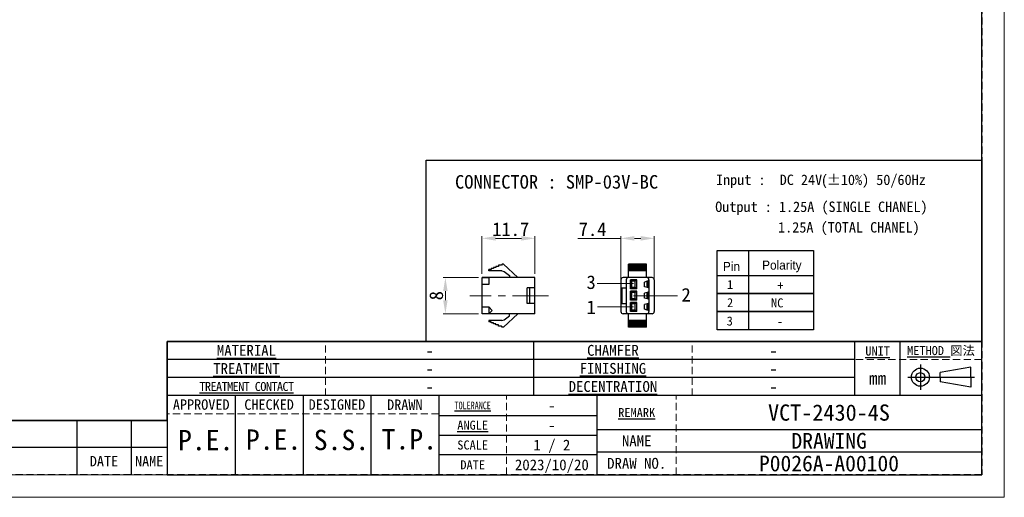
# Model space of a CAD drawing. Header units: millimetres. Extents: x 313 to 928, y 5 to 290.
# Tile 7 of 9: x 710 to 928, y 5 to 111. Entities that reach past the tile are written whole.
import ezdxf
from ezdxf.enums import TextEntityAlignment as Align

# ---------------------------------------------------------------- set-up
doc = ezdxf.new("R2010")
doc.units = ezdxf.units.MM
doc.header["$LTSCALE"] = 0.25
doc.linetypes.add('CENTER', pattern=[50.8, 31.75, -6.35, 6.35, -6.35])
doc.linetypes.add('HIDDEN', pattern=[9.525, 6.35, -3.175])
for name, color, linetype, lineweight in [('CENTER', 10, 'CENTER', 15), ('OUTPUT HARNESS', 7, 'Continuous', 20), ('TXT1', 5, 'Continuous', 15)]:
    doc.layers.add(name, color=color, linetype=linetype, lineweight=lineweight)
doc.layers.add('EMPTY LINE', color=252, linetype='Continuous', lineweight=0, plot=False)
doc.layers.add('FORM', color=7, linetype='Continuous')
doc.styles.get("Standard").update_dxf_attribs({"font": 'arial.ttf'})
doc.styles.add('takachi1', font='msgothic.ttc', dxfattribs={"height": 2.5})
doc.styles.add('VS Standard', font='msgothic.ttc', dxfattribs={"height": 3})
doc.styles.add('VS Standard(小)', font='txt', dxfattribs={"height": 2.4})
doc.dimstyles.new('VS Standard x1', dxfattribs={"dimtxt": 3, "dimasz": 3, "dimexe": 0.5, "dimexo": 0.8, "dimgap": 0.5, "dimtad": 3, "dimlfac": 2, "dimrnd": 0.0001, "dimzin": 9, "dimdsep": 46, "dimtxsty": 'VS Standard', "dimcen": 0, "dimclrd": 256, "dimclre": 256, "dimclrt": 256, "dimaunit": 1, "dimadec": 0, "dimazin": 2, "dimtfac": 1, "dimtmove": 0, "dimatfit": 3, "dimfxl": 1, "dimtolj": 1, "dimtzin": 0, "dimlwd": -1, "dimlwe": -1, "dimarcsym": 0})

# ---------------------------------------------------------------- blocks, each defined once
blk = doc.blocks.new('表題欄金物用_ver2.0.0')
at = {"layer": 'FORM', "color": 0}
for p, q in [((-11, 40.5), (-191, 40.5)), ((-191, 40.5), (-191, 28.5)), ((-110, 28.49), (-110, 40.5)), ((-39, 28.49), (-39, 40.49)), ((-29, 28.49), (-29, 40.49)), ((-11, 28.5), (-11, 40.5)), ((-39, 36.5), (-191, 36.5)), ((-24.54, 35.38), (-24.54, 29.78)), ((-13.42, 34.8), (-20.21, 33.59)), ((-20.21, 32.58), (-20.21, 33.59)), ((-13.42, 32.58), (-13.42, 34.8)), ((-39, 32.5), (-191, 32.5)), ((-27.34, 32.58), (-12.62, 32.58)), ((-20.21, 32.58), (-20.21, 31.57)), ((-13.42, 30.35), (-20.21, 31.57)), ((-13.42, 32.58), (-13.42, 30.35)), ((-11, 28.5), (-191, 28.5)), ((-191, 28.5), (-191, 11)), ((-176, 28.5), (-176, 11)), ((-161, 28.5), (-161, 11)), ((-146, 28.5), (-146, 11)), ((-131, 28.5), (-131, 11)), ((-96, 11), (-96, 28.5)), ((-11, 11), (-11, 28.5)), ((-131, 24.12), (-96, 24.12)), ((-211, 23), (-272, 23)), ((-211, 23), (-211, 17)), ((-199, 23), (-211, 23)), ((-199, 23), (-199, 17)), ((-191, 23), (-199, 23)), ((-131, 19.75), (-96, 19.75)), ((-96, 21), (-11, 21)), ((-211, 17), (-272, 17)), ((-211, 17), (-211, 11)), ((-199, 17), (-211, 17)), ((-199, 17), (-199, 11)), ((-191, 17), (-199, 17)), ((-96, 15.38), (-131, 15.38)), ((-11, 16), (-96, 16)), ((-191, 11), (-11, 11))]:
    blk.add_line(p, q, dxfattribs=at)
at = {"layer": 'FORM', "color": 0, "linetype": 'HIDDEN', "lineweight": 9}
for p, q in [((-156, 28.49), (-156, 40.49)), ((-75, 28.49), (-75, 40.49)), ((-11, 36.5), (-39, 36.5)), ((-116, 11), (-116, 28.5)), ((-78.5, 11), (-78.5, 28.5)), ((-131, 24.5), (-191, 24.5))]:
    blk.add_line(p, q, dxfattribs=at)
at = {"layer": 'FORM', "color": 0, "lineweight": 15}
blk.add_line((-191, 11), (-286, 11), dxfattribs=at)
at = {"layer": 'FORM', "color": 0}
for radius in [2, 1]:
    blk.add_circle((-24.54, 32.58), radius, dxfattribs=at)
at = {"layer": 'FORM', "color": 0, "attachment_point": 5}
for s, insert, char_height, width, style in [('{\\LMATERIAL}', (-173.5, 38.5), 2.4, 36.5, 'VS Standard(小)'), ('{\\LCHAMFER}   ', (-92.5, 38.5), 2.4, 35, 'VS Standard(小)'), ('{\\LUNIT}', (-34, 38.35), 2, 20, 'VS Standard'), ('{\\LMETHOD} 図法', (-20, 38.35), 2, 20, 'VS Standard'), ('{\\LTREATMENT}', (-173.5, 34.5), 2.4, 36.5, 'VS Standard(小)'), ('{\\LFINISHING}', (-92.5, 34.5), 2.4, 35, 'VS Standard(小)'), ('mm', (-34, 32.35), 2.8, 20, 'VS Standard'), ('{\\T0.9;\\LTREATMENT CONTACT}', (-173.5, 30.5), 2, 36.5, 'VS Standard(小)'), ('{\\LDECENTRATION} ', (-92.5, 30.5), 2.4, 35, 'VS Standard(小)'), ('{\\fＭＳ ゴシック|b0|i0|c128|p49;APPROVED}', (-183.5, 26.5), 2.3, 15, 'VS Standard'), ('{\\fＭＳ ゴシック|b0|i0|c128|p49;CHECKED}', (-168.5, 26.5), 2.3, 15, 'VS Standard'), ('{\\fＭＳ ゴシック|b0|i0|c128|p49;DESIGNED}', (-153.5, 26.5), 2.3, 15, 'VS Standard'), ('{\\fＭＳ ゴシック|b0|i0|c128|p49;DRAWN}', (-138.5, 26.5), 2.3, 15, 'VS Standard'), ('{\\W0.7;\\LTOLERANCE\\l }', (-123.5, 26.31), 1.7, 20, 'VS Standard(小)'), ('{\\LANGLE}', (-123.5, 21.94), 2, 14.9784, 'VS Standard(小)'), ('{\\fＭＳ ゴシック|b0|i0|c128|p49;NAME}', (-87.25, 18.5), 2.4, 15, 'VS Standard(小)'), ('SCALE', (-123.5, 17.56), 2, 15, 'VS Standard(小)'), ('NAME', (-195, 14), 2.3, 8, 'VS Standard'), ('{\\fＭＳ ゴシック|b0|i0|c128|p49;DRAW NO.}', (-87.25, 13.5), 2.4, 15, 'VS Standard(小)'), ('{\\fMS Gothic|b0|i0|c128|p49;DATE}', (-204.99, 14), 2.3, 12, 'VS Standard'), ('{\\fＭＳ ゴシック|b0|i0|c128|p49;DATE}', (-123.5, 13.19), 2, 15, 'VS Standard(小)')]:
    blk.add_mtext(s, dxfattribs=dict(at, insert=insert, char_height=char_height, width=width, style=style))
at = {"layer": 'FORM', "color": 0, "insert": (-87.25, 24.75), "char_height": 2, "width": 16, "attachment_point": 5, "line_spacing_factor": 0.8, "style": 'VS Standard'}
blk.add_mtext('\\pxsm0.9;{\\LREMARK}   ', dxfattribs=at)
at = {"layer": 'FORM', "color": 0}
for tag, height, style, p in [('材料', 2.8, 'VS Standard', (-133, 38.5)), ('一般面取', 2.8, 'VS Standard', (-57, 38.5)), ('処理', 2.8, 'VS Standard', (-133, 34.5)), ('仕上', 2.8, 'VS Standard', (-57, 34.5)), ('処理接点', 2.8, 'VS Standard', (-133, 30.5)), ('偏芯', 2.8, 'VS Standard', (-57, 30.5)), ('一般公差', 2.4, 'VS Standard(小)', (-106, 26.31)), ('適用（機種名）', 3.6, 'VS Standard', (-44.75, 24.75)), ('角度', 2.4, 'VS Standard(小)', (-106, 21.94)), ('NAME', 3.5, 'VS Standard', (-44.75, 18.5)), ('SCALE', 2.4, 'VS Standard(小)', (-106, 17.56)), ('DRAW_NO.', 3.5, 'VS Standard', (-44.75, 13.5)), ('DATE', 2.4, 'VS Standard(小)', (-106, 13.19))]:
    blk.add_attdef(tag, text='', height=height, dxfattribs=dict(at, style=style)).set_placement(p, align=Align.MIDDLE_CENTER)
at = {"layer": 'FORM', "color": 0, "style": 'VS Standard'}
for tag, p in [('APPROVED', (-182.5, 15.06)), ('CHECKED', (-167.5, 15.18)), ('DESIGNED', (-152.5, 15.09)), ('DRAWN', (-137.5, 15.23))]:
    blk.add_attdef(tag, text='', height=4.5, dxfattribs=at).set_placement(p, align=Align.BOTTOM_CENTER)
blk = doc.blocks.new('*D104')
at = {"layer": 'Defpoints', "color": 0}
for p in [(812.56, 62.29), (812.56, 53.61), (824.26, 53.61)]:
    blk.add_point(p, dxfattribs=at)
at = {"layer": 'TXT1'}
for p, q in [((812.56, 54.41), (812.56, 62.79)), ((821.26, 62.29), (815.56, 62.29)), ((824.26, 54.41), (824.26, 62.79))]:
    blk.add_line(p, q, dxfattribs=at)
for points in [[(815.56, 62.79), (815.56, 61.79), (812.56, 62.29)], [(821.26, 61.79), (821.26, 62.79), (824.26, 62.29)]]:
    blk.add_solid(points, dxfattribs=at)
at = {"layer": 'TXT1', "insert": (818.9, 64.29), "char_height": 3, "attachment_point": 5, "style": 'VS Standard'}
blk.add_mtext('\\A1;11.7', dxfattribs=at)
blk = doc.blocks.new('*D105')
at = {"layer": 'Defpoints', "color": 0}
for p in [(850.64, 62.29), (843.24, 46.11), (850.64, 46.11)]:
    blk.add_point(p, dxfattribs=at)
at = {"layer": 'TXT1'}
for p, q in [((843.24, 62.29), (833.77, 62.29)), ((843.24, 46.91), (843.24, 62.79)), ((846.24, 62.29), (847.64, 62.29)), ((850.64, 46.91), (850.64, 62.79))]:
    blk.add_line(p, q, dxfattribs=at)
for points in [[(846.24, 62.79), (846.24, 61.79), (843.24, 62.29)], [(847.64, 61.79), (847.64, 62.79), (850.64, 62.29)]]:
    blk.add_solid(points, dxfattribs=at)
at = {"layer": 'TXT1', "insert": (837.01, 64.29), "char_height": 3, "attachment_point": 5, "style": 'VS Standard'}
blk.add_mtext('\\A1;7.4', dxfattribs=at)
blk = doc.blocks.new('*D106')
at = {"layer": 'Defpoints', "color": 0}
for p in [(804.47, 53.61), (812.56, 53.61), (812.56, 45.61)]:
    blk.add_point(p, dxfattribs=at)
at = {"layer": 'TXT1'}
for p, q in [((811.76, 53.61), (803.97, 53.61)), ((804.47, 48.61), (804.47, 50.61)), ((811.76, 45.61), (803.97, 45.61))]:
    blk.add_line(p, q, dxfattribs=at)
for points in [[(804.97, 50.61), (803.97, 50.61), (804.47, 53.61)], [(803.97, 48.61), (804.97, 48.61), (804.47, 45.61)]]:
    blk.add_solid(points, dxfattribs=at)
at = {"layer": 'TXT1', "insert": (802.47, 49.61), "char_height": 3, "attachment_point": 5, "rotation": 90, "style": 'VS Standard'}
blk.add_mtext('\\A1;8', dxfattribs=at)

msp = doc.modelspace()

# ---------------------------------------------------------------- linework, layer by layer
at = {"layer": 'CENTER', "linetype": 'CENTER'}
msp.add_line((827.2611, 49.5973), (809.854, 49.5973), dxfattribs=at)
at = {"layer": 'EMPTY LINE'}
for p, q in [((928, 5), (928, 290)), ((525, 5), (928, 5))]:
    msp.add_line(p, q, dxfattribs=at)
at = {"layer": 'FORM'}
for p, q in [((864.5103, 59.5977), (885.7989, 59.5977)), ((864.5103, 54.0716), (864.5103, 59.5977)), ((871.4471, 59.5977), (871.4471, 42.0716)), ((885.7989, 59.5977), (885.7989, 42.0716))]:
    msp.add_line(p, q, dxfattribs=at)
at = {"layer": 'FORM', "linetype": 'HIDDEN'}
msp.add_lwpolyline([(530, 285), (923, 285), (923, 10), (530, 10)], close=True, dxfattribs=at)
at = {"layer": 'FORM'}
for points in [[(530, 285), (530, 10), (648, 10), (648, 22), (743, 22), (743, 39.5), (923, 39.5), (923, 285), (530, 285)], [(800.1918, 79.5789), (923, 79.5789), (923, 39.5), (800.1918, 39.5)]]:
    msp.add_lwpolyline(points, close=True, dxfattribs=at)
for points in [[(885.7989, 50.0716), (864.5103, 50.0716), (864.5103, 54.0716), (885.7989, 54.0716)], [(885.7989, 46.0716), (864.5103, 46.0716), (864.5103, 50.0716), (885.7989, 50.0716)], [(885.7989, 42.0716), (864.5103, 42.0716), (864.5103, 46.0716), (885.7989, 46.0716)]]:
    msp.add_lwpolyline(points, dxfattribs=at)
at = {"layer": 'OUTPUT HARNESS', "linetype": 'Continuous', "lineweight": 25}
for p, q in [((817.0067, 56.6091), (816.8398, 56.3256)), ((817.2924, 56.6091), (817.0067, 56.6091)), ((820.4611, 53.6091), (817.2924, 56.6091)), ((848.944, 56.6091), (844.944, 56.6091)), ((844.944, 53.6091), (844.944, 56.6091)), ((848.944, 53.6091), (848.944, 56.6091)), ((814.5817, 55.3621), (814.0924, 55.3621)), ((814.0924, 55.1091), (814.0924, 55.3621)), ((816.9587, 55.1091), (814.0924, 55.1091)), ((815.0835, 55.5997), (814.5817, 55.5997)), ((814.5817, 55.5997), (814.5817, 55.3621)), ((815.6513, 55.8373), (815.0835, 55.8373)), ((815.0835, 55.8373), (815.0835, 55.5997)), ((816.206, 56.0352), (815.6513, 56.0352)), ((815.6513, 56.0352), (815.6513, 55.8373)), ((816.8398, 56.3256), (816.206, 56.3256)), ((816.206, 56.3256), (816.206, 56.0352)), ((816.9587, 55.1091), (817.4473, 54.9398)), ((817.4473, 54.9398), (818.6331, 54.0457)), ((848.944, 56.3256), (844.944, 56.3256)), ((848.944, 56.0352), (844.944, 56.0352)), ((848.944, 55.8373), (844.944, 55.8373)), ((848.944, 55.5997), (844.944, 55.5997)), ((848.944, 55.3621), (844.944, 55.3621)), ((848.944, 55.1091), (844.944, 55.1091)), ((824.2611, 53.6091), (812.5611, 53.6091)), ((812.5611, 45.6091), (812.5611, 53.6091)), ((818.649, 53.7915), (818.5037, 53.6091)), ((818.6331, 54.0457), (818.649, 53.7915)), ((824.2611, 45.6091), (824.2611, 53.6091)), ((843.244, 53.1091), (843.244, 46.1091)), ((850.144, 53.6091), (843.744, 53.6091)), ((844.444, 53.1091), (844.444, 46.1091)), ((846.7884, 53.1091), (845.3788, 53.1091)), ((845.3788, 51.1091), (845.3788, 53.1091)), ((845.6818, 52.7851), (845.3788, 53.1091)), ((845.6818, 51.4332), (845.6818, 52.7851)), ((846.4289, 52.7851), (845.6818, 52.7851)), ((846.7884, 53.1091), (846.4289, 52.7851)), ((846.4289, 51.4332), (846.4289, 52.7851)), ((846.7884, 51.1091), (846.7884, 53.1091)), ((849.0649, 52.7851), (848.4447, 52.6301)), ((848.4447, 51.5881), (848.4447, 52.6301)), ((849.2341, 52.7851), (849.0649, 52.7851)), ((849.0649, 51.4332), (849.0649, 52.7851)), ((849.444, 52.9612), (849.2341, 52.7851)), ((849.2341, 51.4332), (849.2341, 52.7851)), ((849.444, 53.1091), (849.444, 46.1091)), ((850.644, 53.1091), (850.644, 46.1091)), ((824.2611, 51.3591), (822.5111, 51.3591)), ((822.5111, 47.8591), (822.5111, 51.3591)), ((823.1108, 47.8591), (823.1108, 51.3591)), ((843.244, 51.3591), (844.444, 51.3591)), ((843.5088, 47.8591), (843.5088, 51.3591)), ((845.6818, 51.4332), (845.3788, 51.1091)), ((846.7884, 51.1091), (845.3788, 51.1091)), ((846.7884, 50.6091), (845.3788, 50.6091)), ((845.3788, 48.6091), (845.3788, 50.6091)), ((845.6818, 50.2851), (845.3788, 50.6091)), ((846.4289, 51.4332), (845.6818, 51.4332)), ((845.6818, 48.9332), (845.6818, 50.2851)), ((846.4289, 50.2851), (845.6818, 50.2851)), ((846.7884, 51.1091), (846.4289, 51.4332)), ((846.7884, 50.6091), (846.4289, 50.2851)), ((846.4289, 48.9332), (846.4289, 50.2851)), ((846.7884, 48.6091), (846.7884, 50.6091)), ((849.0649, 51.4332), (848.4447, 51.5881)), ((849.0649, 50.2851), (848.4447, 50.1301)), ((848.4447, 49.0881), (848.4447, 50.1301)), ((849.2341, 51.4332), (849.0649, 51.4332)), ((849.2341, 50.2851), (849.0649, 50.2851)), ((849.0649, 48.9332), (849.0649, 50.2851)), ((849.444, 51.257), (849.2341, 51.4332)), ((849.444, 50.4612), (849.2341, 50.2851)), ((849.2341, 48.9332), (849.2341, 50.2851)), ((845.6818, 48.9332), (845.3788, 48.6091)), ((846.7884, 48.6091), (845.3788, 48.6091)), ((846.7884, 48.1091), (845.3788, 48.1091)), ((845.3788, 46.1091), (845.3788, 48.1091)), ((845.6818, 47.7851), (845.3788, 48.1091)), ((846.4289, 48.9332), (845.6818, 48.9332)), ((846.7884, 48.6091), (846.4289, 48.9332)), ((846.7884, 48.1091), (846.4289, 47.7851)), ((846.7884, 46.1091), (846.7884, 48.1091)), ((849.0649, 48.9332), (848.4447, 49.0881)), ((849.2341, 48.9332), (849.0649, 48.9332)), ((849.444, 48.757), (849.2341, 48.9332)), ((849.444, 47.9612), (849.2341, 47.7851)), ((814.0611, 47.1091), (814.8194, 46.3591)), ((814.8194, 46.3591), (814.0611, 45.6091)), ((824.2611, 47.8591), (822.5111, 47.8591)), ((843.244, 47.8591), (844.444, 47.8591)), ((845.6818, 46.4332), (845.3788, 46.1091)), ((846.7884, 46.1091), (845.3788, 46.1091)), ((845.6818, 46.4332), (845.6818, 47.7851)), ((846.4289, 47.7851), (845.6818, 47.7851)), ((846.4289, 46.4332), (845.6818, 46.4332)), ((846.4289, 46.4332), (846.4289, 47.7851)), ((846.7884, 46.1091), (846.4289, 46.4332)), ((849.0649, 47.7851), (848.4447, 47.6301)), ((848.4447, 46.5881), (848.4447, 47.6301)), ((849.0649, 46.4332), (848.4447, 46.5881)), ((849.2341, 47.7851), (849.0649, 47.7851)), ((849.0649, 46.4332), (849.0649, 47.7851)), ((849.2341, 46.4332), (849.0649, 46.4332)), ((849.2341, 46.4332), (849.2341, 47.7851)), ((849.444, 46.257), (849.2341, 46.4332)), ((824.2611, 45.6091), (812.5611, 45.6091)), ((816.9587, 44.1091), (814.0924, 44.1091)), ((814.0924, 44.1091), (814.0924, 43.8561)), ((814.5817, 43.8561), (814.0924, 43.8561)), ((814.5817, 43.6185), (814.5817, 43.8561)), ((815.0835, 43.6185), (814.5817, 43.6185)), ((815.0835, 43.381), (815.0835, 43.6185)), ((816.9587, 44.1091), (817.4473, 44.2784)), ((820.4611, 45.6091), (817.2924, 42.6091)), ((817.4473, 44.2784), (818.6331, 45.1725)), ((818.649, 45.4267), (818.5037, 45.6091)), ((818.6331, 45.1725), (818.649, 45.4267)), ((850.144, 45.6091), (843.744, 45.6091)), ((844.944, 42.6091), (844.944, 45.6091)), ((848.944, 44.1091), (844.944, 44.1091)), ((848.944, 43.8561), (844.944, 43.8561)), ((848.944, 43.6185), (844.944, 43.6185)), ((848.944, 42.6091), (848.944, 45.6091)), ((815.6513, 43.381), (815.0835, 43.381)), ((815.6513, 43.183), (815.6513, 43.381)), ((816.206, 43.183), (815.6513, 43.183)), ((816.206, 42.8926), (816.206, 43.183)), ((816.8398, 42.8926), (816.206, 42.8926)), ((817.0067, 42.6091), (816.8398, 42.8926)), ((817.2924, 42.6091), (817.0067, 42.6091)), ((848.944, 43.381), (844.944, 43.381)), ((848.944, 43.183), (844.944, 43.183)), ((848.944, 42.8926), (844.944, 42.8926)), ((848.944, 42.6091), (844.944, 42.6091)), ((848.944, 42.6091), (844.944, 42.6091))]:
    msp.add_line(p, q, dxfattribs=at)
for points in [[(812.5611, 53.6091), (814.0611, 53.6091), (814.0611, 52.1091), (812.5611, 52.1091)], [(812.5611, 47.1091), (814.0611, 47.1091), (814.0611, 45.6091), (812.5611, 45.6091)]]:
    msp.add_lwpolyline(points, close=True, dxfattribs=at)
for centre, start, end in [((843.744, 53.1091), 90, 180), ((844.944, 53.1091), 90, 180), ((848.944, 53.1091), 0, 90), ((850.144, 53.1091), 0, 90), ((843.744, 46.1091), 180, 270), ((844.944, 46.1091), 180, 270), ((848.944, 46.1091), 270, 0), ((850.144, 46.1091), 270, 0)]:
    msp.add_arc(centre, 0.5, start, end, dxfattribs=at)
at = {"layer": 'TXT1'}
for p, q in [((838.0181, 52.3375), (846.0586, 52.3375)), ((846.0554, 49.6091), (855.7945, 49.6091)), ((846.0554, 47.1091), (838.0894, 47.1091))]:
    msp.add_line(p, q, dxfattribs=at)

# ---------------------------------------------------------------- block references
at = {"layer": 'FORM'}
ref = msp.add_blockref('表題欄金物用_ver2.0.0', (934, -1), dxfattribs=at)
ref.add_attrib('材料', '-', dxfattribs={"layer": 'EMPTY LINE', "color": 0, "height": 2.8, "style": 'VS Standard'}).set_placement((801, 37.5), align=Align.MIDDLE_CENTER)
ref.add_attrib('処理', '-', dxfattribs={"color": 0, "height": 2.8, "style": 'VS Standard'}).set_placement((801, 33.5), align=Align.MIDDLE_CENTER)
ref.add_attrib('処理接点', '-', dxfattribs={"color": 0, "height": 2.8, "style": 'VS Standard'}).set_placement((801, 29.5), align=Align.MIDDLE_CENTER)
ref.add_attrib('一般面取', '-', dxfattribs={"color": 0, "height": 2.8, "style": 'VS Standard'}).set_placement((877, 37.4968), align=Align.MIDDLE_CENTER)
ref.add_attrib('仕上', '-', dxfattribs={"color": 0, "height": 2.8, "style": 'VS Standard'}).set_placement((877, 33.4968), align=Align.MIDDLE_CENTER)
ref.add_attrib('偏芯', '-', dxfattribs={"color": 0, "height": 2.8, "style": 'VS Standard'}).set_placement((877, 29.4968), align=Align.MIDDLE_CENTER)
ref.add_attrib('一般公差', '-', dxfattribs={"color": 0, "height": 2.4, "style": 'VS Standard(小)'}).set_placement((828, 25.3125), align=Align.MIDDLE_CENTER)
ref.add_attrib('角度', '-', dxfattribs={"color": 0, "height": 2.4, "style": 'VS Standard(小)'}).set_placement((828, 20.9375), align=Align.MIDDLE_CENTER)
ref.add_attrib('SCALE', '1 / 2', dxfattribs={"color": 0, "height": 2.4, "style": 'VS Standard(小)'}).set_placement((828, 16.5625), align=Align.MIDDLE_CENTER)
ref.add_attrib('DATE', '2023/10/20', dxfattribs={"color": 0, "height": 2.4, "style": 'VS Standard(小)'}).set_placement((828, 12.1875), align=Align.MIDDLE_CENTER)
ref.add_attrib('適用（機種名）', 'VCT-2430-4S', dxfattribs={"color": 0, "height": 3.6, "style": 'VS Standard'}).set_placement((889.25, 23.75), align=Align.MIDDLE_CENTER)
ref.add_attrib('NAME', 'DRAWING ', dxfattribs={"color": 0, "height": 3.5, "style": 'VS Standard'}).set_placement((890.4811, 17.5), align=Align.MIDDLE_CENTER)
ref.add_attrib('DRAW_NO.', 'P0026A-A00100', dxfattribs={"color": 0, "height": 3.5, "style": 'VS Standard'}).set_placement((889.25, 12.5), align=Align.MIDDLE_CENTER)
ref.add_attrib('DESIGNED', 'S.S.', dxfattribs={"color": 0, "height": 4.5, "style": 'VS Standard'}).set_placement((781.5, 14.0912), align=Align.BOTTOM_CENTER)
ref.add_attrib('DRAWN', 'T.P.', dxfattribs={"color": 0, "height": 4.5, "style": 'VS Standard'}).set_placement((796.4999, 14.235), align=Align.BOTTOM_CENTER)
ref.add_attrib('CHECKED', 'P.E.', dxfattribs={"color": 0, "height": 4.5, "style": 'VS Standard'}).set_placement((766.5, 14.1772), align=Align.BOTTOM_CENTER)
ref.add_attrib('APPROVED', 'P.E.', dxfattribs={"color": 0, "height": 4.5, "style": 'VS Standard'}).set_placement((751.5, 14.0617), align=Align.BOTTOM_CENTER)

# ---------------------------------------------------------------- texts
at = {"layer": 'TXT1', "style": 'takachi1'}
for s, height, p in [('3', 3, (835.6624, 51.0894)), ('2', 3, (856.6567, 48.3105)), ('1', 3, (835.6624, 45.5523)), ('NC', 2, (876.4454, 47.0123))]:
    msp.add_text(s, height=height, dxfattribs=at).set_placement(p)
at = {"layer": 'TXT1', "attachment_point": 1, "style": 'VS Standard'}
for s, insert, char_height, width in [('\\fMS Gothic|b0|i0;CONNECTOR : SMP-03V-BC', (806.5961, 76.2827), 3, 60.640022), ('Input :  DC 24V{\\fMS PGothic|b0|i0|c128;(}%%p10%) 50/60Hz', (864.2707, 76.3907), 2.3, 54.121836), ('Output : 1.25A (SINGLE CHANEL)', (864.1062, 70.4235), 2.3, 47.8473), ('         1.25A (TOTAL CHANEL)', (863.9196, 65.8765), 2.3, 48.734736)]:
    msp.add_mtext(s, dxfattribs=dict(at, insert=insert, char_height=char_height, width=width))
at = {"layer": 'TXT1', "char_height": 2, "attachment_point": 5}
for s, insert, width in [('\\fMS PGothic|b0|i0|c128|p50;Pin', (867.6903, 56.0716), 8), ('\\fMS PGothic|b0|i0|c128|p50;Polarity', (878.8322, 56.0716), 28), ('\\fＭＳ ゴシック|b0|i0;1', (867.3933, 52.0716), 8), ('\\fMS Gothic|b0|i0|c128|p49;+', (878.5125, 51.8747), 28), ('\\fＭＳ ゴシック|b0|i0;2', (867.3933, 48.0716), 8), ('\\fＭＳ ゴシック|b0|i0;3\\P', (867.3218, 43.9867), 8), ('\\fMS Gothic|b0|i0|c128|p49;-', (878.4242, 43.9261), 28)]:
    msp.add_mtext(s, dxfattribs=dict(at, insert=insert, width=width))

# ---------------------------------------------------------------- dimensions: what is measured, and where the dimension line sits
at = {"layer": 'TXT1'}
for base, p1, p2, picture, middle in [((812.5611, 62.2932), (824.2611, 53.6091), (812.5611, 53.6091), '*D104', (818.905, 62.2932)), ((850.644, 62.2932), (843.244, 46.1091), (850.644, 46.1091), '*D105', (837.0087, 62.2932))]:
    dim = msp.add_linear_dim(base=base, p1=p1, p2=p2, dimstyle='VS Standard x1', override={"dimlfac": 1}, dxfattribs=at)
    dim.commit()
    dim.dimension.update_dxf_attribs({"geometry": picture, "text_midpoint": middle, "dimtype": 160})
dim = msp.add_linear_dim(base=(804.4662, 53.6091), p1=(812.5611, 45.6091), p2=(812.5611, 53.6091), angle=90, dimstyle='VS Standard x1', override={"dimlfac": 1}, dxfattribs=at)
dim.commit()
dim.dimension.update_dxf_attribs({"geometry": '*D106', "text_midpoint": (804.4662, 49.6091), "dimtype": 160})

doc.saveas('drawing.dxf')
